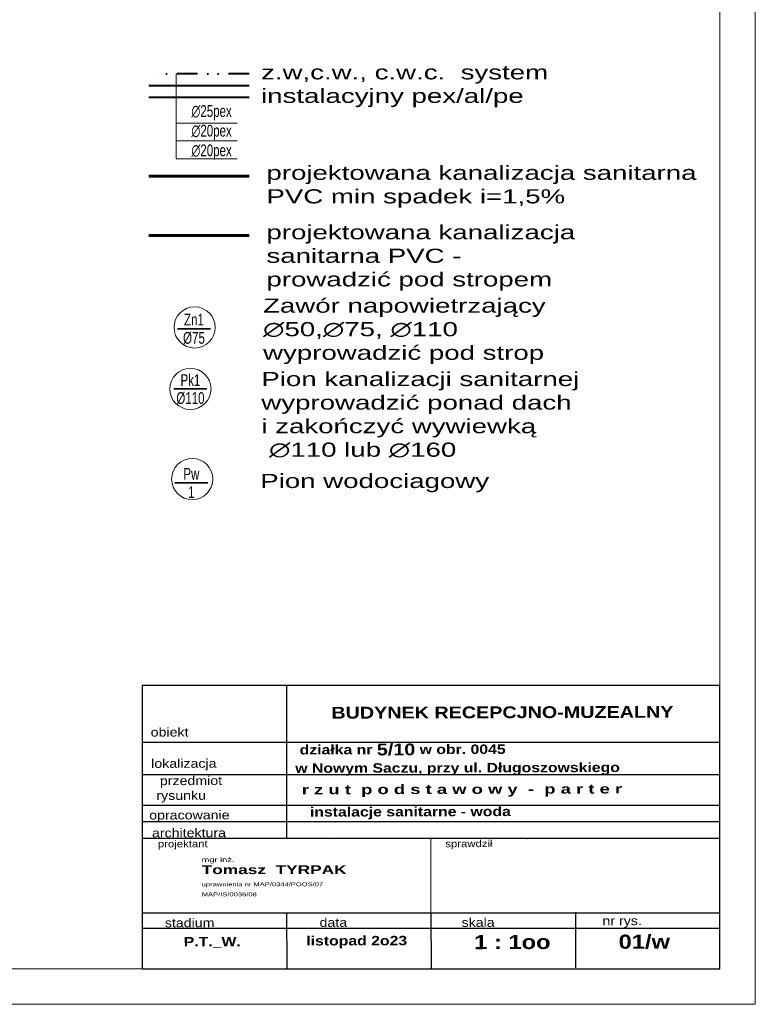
# Model space of a CAD drawing. Extents: x 4615668 to 9294084, y 16339 to 10688993.
# Tile 239 of 256: x 4726158 to 4727408, y 5338649 to 5340322. Entities that reach past the tile are written whole.
import ezdxf
from ezdxf.enums import TextEntityAlignment as Align

# ---------------------------------------------------------------- set-up
doc = ezdxf.new("R2010")
doc.units = 0
doc.header["$MEASUREMENT"] = 0
for name, pattern in [('DASHDOT', [25.4, 12.7, -6.35, 0, -6.35]), ('DASHED', [19.05, 12.7, -6.35]), ('DIVIDE', [1.25, 0.5, -0.25, 0, -0.25, 0, -0.25])]:
    doc.linetypes.add(name, pattern=pattern)
for name, color, linetype, lineweight in [('++ wod-kan_Opisy Kan', 221, 'Continuous', 5), ('_InstKAN_Pion1', 41, 'Continuous', 35), ('_T_w-k_Tr_cwc', 31, 'DIVIDE', 40), ('_T_w-k_Tr_cwu', 20, 'DASHDOT', 40), ('_T_w-k_Tr_ks', 34, 'Continuous', 60), ('_T_w-k_Tr_zw', 150, 'Continuous', 40), ('hatch', 253, 'Continuous', 0), ('IS_KS_piony_oznaczenia', 35, 'Continuous', 18)]:
    doc.layers.add(name, color=color, linetype=linetype, lineweight=lineweight)
for name, color, linetype in [('1', 7, 'Continuous'), ('_', 7, 'Continuous'), ('OPIS', 7, 'Continuous')]:
    doc.layers.add(name, color=color, linetype=linetype)
doc.styles.add('_a1', font='arial.ttf', dxfattribs={"height": 120})
doc.styles.add('ARIAL', font='arial.ttf', dxfattribs={"height": 10})
doc.styles.add('ARIAL_WYM50', font='arial.ttf', dxfattribs={"height": 15})
doc.styles.add('courier', font='stylu.ttf')
doc.styles.add('opis instalacje', font='arial.ttf', dxfattribs={"width": 0.7, "height": 12})

msp = doc.modelspace()

# ---------------------------------------------------------------- linework, layer by layer
at = {"layer": '++ wod-kan_Opisy Kan'}
for p, q in [((4726424.15, 5340085.8), (4726424.15, 5340229.69)), ((4726527.75, 5340146.17), (4726424.15, 5340146.17)), ((4726527.75, 5340115.98), (4726424.15, 5340115.98)), ((4726424.15, 5340085.8), (4726527.75, 5340085.8))]:
    msp.add_line(p, q, dxfattribs=at)
at = {"lineweight": 0, "ltscale": 40}
msp.add_line((4726856.7, 5338931.04), (4726856.7, 5338804.11), dxfattribs=at)
for p in [(4726693.24, 5338931.04), (4727020.17, 5338931.04)]:
    msp.add_point(p, dxfattribs=at)
at = {"layer": '_InstKAN_Pion1', "color": 0, "linetype": 'Continuous'}
for p, q in [((4726482.13, 5339796.99), (4726426.13, 5339796.99)), ((4726476.1, 5339694.76), (4726420.1, 5339694.76)), ((4726477.72, 5339535.02), (4726421.72, 5339535.02))]:
    msp.add_line(p, q, dxfattribs=at)
at = {"layer": '_T_w-k_Tr_cwc', "ltscale": 70}
msp.add_line((4726547.94, 5340229.69), (4726377.29, 5340229.69), dxfattribs=at)
at = {"layer": '_T_w-k_Tr_cwu', "ltscale": 70}
msp.add_line((4726547.94, 5340209.69), (4726377.29, 5340209.69), dxfattribs=at)
at = {"layer": '_T_w-k_Tr_ks'}
msp.add_line((4726547.94, 5340056.25), (4726377.29, 5340056.25), dxfattribs=at)
at = {"layer": '_T_w-k_Tr_ks', "linetype": 'DASHED', "ltscale": 100}
msp.add_line((4726547.94, 5339955.24), (4726377.29, 5339955.24), dxfattribs=at)
at = {"layer": '_T_w-k_Tr_zw'}
msp.add_line((4726547.94, 5340189.69), (4726377.29, 5340189.69), dxfattribs=at)
at = {"layer": 'hatch', "color": 252}
for points in [[(4723207.62, 5338649.39), (4727407.62, 5338649.39), (4727407.62, 5341597.39), (4723207.62, 5341597.39)], [(4723207.62, 5338649.39), (4727407.62, 5338649.39), (4727407.62, 5341597.39), (4723207.62, 5341597.39)], [(4723527.62, 5341537.39), (4727347.62, 5341537.39), (4727347.62, 5338709.39), (4723527.62, 5338709.39)]]:
    msp.add_lwpolyline(points, close=True, dxfattribs=at)
at = {"layer": 'IS_KS_piony_oznaczenia', "lineweight": 13, "ltscale": 20}
for centre in [(4726455.23, 5339799.19), (4726448.1, 5339694.76), (4726451.19, 5339541.63)]:
    msp.add_circle(centre, 35, dxfattribs=at)
at = {"layer": 'OPIS'}
for p, q in [((4726611.55, 5339191.11), (4726611.2, 5338931.04)), ((4727346.35, 5339094.21), (4726366.4, 5339094.21)), ((4727346.66, 5339094.21), (4726366.71, 5339094.21)), ((4727346.81, 5339038.96), (4726366.85, 5339038.96)), ((4727346.95, 5338987.3), (4726366.99, 5338987.3)), ((4727347.03, 5338959.22), (4726367.07, 5338959.22)), ((4727347.1, 5338931.04), (4726366.3, 5338931.04)), ((4727102.06, 5338806.1), (4727102.32, 5338711.37)), ((4727347.37, 5338804.11), (4726367.41, 5338804.11)), ((4726611.45, 5338804.78), (4726611.7, 5338710.05)), ((4726856.42, 5338804.11), (4726857.01, 5338710.71)), ((4727347.44, 5338778.28), (4726367.48, 5338778.28))]:
    msp.add_line(p, q, dxfattribs=at)
msp.add_lwpolyline([(4726366.4, 5338709.39), (4727347.62, 5338709.39), (4727347.42, 5339191.11), (4726366.2, 5339191.11)], close=True, dxfattribs=at)

# ---------------------------------------------------------------- texts
at = {"layer": '1', "insert": (4727061.1, 5339065.86), "char_height": 16, "width": 884.7743, "attachment_point": 5, "rotation": 0.15445, "style": 'ARIAL_WYM50'}
msp.add_mtext('\\A1;\\pxql;{\\W1.2;\\fArial|b1|i0|c238|p34;  działka nr \\H1.25x;5/10\\H0.8x; w obr. 0045\\P w Nowym Saczu, przy ul. Długoszowskiego }', dxfattribs=at)
at = {"layer": '_', "char_height": 24, "width": 738.9983, "attachment_point": 1, "style": '_a1'}
for s, insert in [('{\\W1.4;z.w,c.w., c.w.c.  system instalacyjny pex/al/pe}', (4726568.08, 5340244.56)), ('{\\W1.4;projektowana kanalizacja sanitarna PVC min spadek i=1,5%}', (4726577.23, 5340073.91)), ('{\\W1.4;projektowana kanalizacja \\Psanitarna PVC - \\Pprowadzić pod stropem}', (4726577.23, 5339972.9)), ('{\\W1.4;Zawór napowietrzający \\P∅50,∅75, ∅110\\Pwyprowadzić pod strop}', (4726571.5, 5339848.23)), ('{\\W1.4;Pion kanalizacji sanitarnej \\Pwyprowadzić ponad dach \\Pi zakończyć wywiewką\\P ∅110 lub ∅160}', (4726568.57, 5339723.57)), ('{\\W1.4;Pion wodociagowy}', (4726566.73, 5339550.42))]:
    msp.add_mtext(s, dxfattribs=dict(at, insert=insert))
at = {"layer": '_InstKAN_Pion1', "color": 0, "linetype": 'Continuous', "style": 'opis instalacje', "width": 0.7}
for s, p in [('Zn1', (4726454.13, 5339812.49)), ('%%C75', (4726454.13, 5339781.49)), ('Pk1', (4726448.1, 5339710.26)), ('%%C110', (4726448.1, 5339679.26)), ('Pw', (4726449.72, 5339550.52)), ('1', (4726449.72, 5339519.52))]:
    msp.add_text(s, height=20, dxfattribs=at).set_placement(p, align=Align.MIDDLE)
at = {"layer": '_InstKAN_Pion1', "linetype": 'Continuous', "insert": (4726518.28, 5340176.74), "char_height": 20, "width": 172.9112, "attachment_point": 3, "style": 'opis instalacje'}
msp.add_mtext('{\\C0;∅25pex\\P∅20pex\\P∅20pex}', dxfattribs=at)
at = {"layer": 'OPIS', "rotation": 0.15445}
for s, insert, char_height, width, attachment_point, style in [('{\\W1.2;\\fArial|b1|i0|c238|p34; BUDYNEK RECEPCJNO-MUZEALNY}', (4726973.37, 5339145.28), 20, 777.5836, 5, 'ARIAL_WYM50'), ('{\\fEuphemia|b0|i0|c0|p34;\\W1.2;obiekt}', (4726412.75, 5339111.64), 15, 711.007, 5, 'ARIAL_WYM50'), ('{\\fEuphemia|b0|i0|c0|p34;\\W1.2;lokalizacja}', (4726436.97, 5339056.39), 15, 711.007, 5, 'ARIAL_WYM50'), ('{\\fEuphemia|b0|i0|c0|p34;\\W1.2;     przedmiot\\Prysunku}', (4726432.4, 5339014.44), 15, 711.007, 5, 'ARIAL_WYM50'), ('{\\W1.4;\\fArial|b1|i0|c238|p34;\\C0; r z u t  p o d s t a w o w y  -  p a r t e r}', (4726628.53, 5339022.03), 16, 735.9235, 1, 'ARIAL'), ('{\\fEuphemia|b0|i0|c0|p34;\\W1.2;opracowanie}', (4726446.38, 5338968.66), 15, 711.007, 5, 'ARIAL_WYM50'), ('{\\W1.2;\\fArial|b1|i0|c238|p34;instalacje sanitarne - woda}', (4726821.74, 5338974.26), 16, 711.007, 5, 'ARIAL_WYM50'), ('{\\fEuphemia|b0|i0|c0|p34;\\W1.2;architektura}', (4726445.71, 5338940.48), 15, 711.007, 5, 'ARIAL_WYM50'), ('{\\W1.2;\\FEuphemia|c0;projektant}', (4726435.11, 5338920.26), 12, 711.007, 5, 'ARIAL_WYM50'), ('{\\W1.2;\\FEuphemia|c0;sprawdził}', (4726921.19, 5338920.53), 12, 711.007, 5, 'ARIAL_WYM50'), ('{\\fEuphemia|b0|i0|c0|p34;\\W1.2;stadium}', (4726446.79, 5338787.72), 15, 711.007, 5, 'ARIAL_WYM50'), ('{\\fEuphemia|b0|i0|c0|p34;\\W1.2;data}', (4726690.83, 5338788.38), 15, 711.007, 5, 'ARIAL_WYM50'), ('{\\fEuphemia|b0|i0|c0|p34;\\W1.2;skala}', (4726936.77, 5338788.38), 15, 711.007, 5, 'ARIAL_WYM50'), ('{\\fEuphemia|b0|i0|c0|p34;\\W1.2;nr rys.}', (4727181.44, 5338789.04), 15, 711.007, 5, 'ARIAL_WYM50'), ('{\\W1.2;\\fArial|b1|i0|c238|p34;P.T._W.}', (4726485.25, 5338754.44), 16, 711.007, 5, 'ARIAL_WYM50'), ('{\\W1.2;\\fArial|b1|i0|c238|p34;listopad 2o23}', (4726730.56, 5338755.1), 16, 711.007, 5, 'ARIAL_WYM50'), ('{\\fArial|b1|i0|c238|p34;\\W1.2;\\C0;1 : 1oo}', (4726930.11, 5338767.02), 24, 735.9235, 1, 'ARIAL'), ('{\\W1.2;\\fArial|b1|i0|c238|p34;\\C0;01/w}', (4727175.41, 5338767.68), 24, 735.9235, 1, 'ARIAL')]:
    msp.add_mtext(s, dxfattribs=dict(at, insert=insert, char_height=char_height, width=width, attachment_point=attachment_point, style=style))
at = {"layer": 'OPIS', "color": 7, "attachment_point": 1, "rotation": 360, "style": 'courier'}
for s, insert, char_height, width in [('{\\W1.4;\\fArial|b0|i0|c238|p34;\\H0.6097x;mgr inż. \\P\\fArial|b1|i0|c238|p34;\\H1.875x;Tomasz  TYRPAK}', (4726467.24, 5338898.95), 13.122, 541.7113), ('{\\W1.4;\\fArial|b0|i0|c238|p34;uprawnienia nr MAP/0344/POOS/07}', (4726467.38, 5338856.55), 6.561, 361.1409), ('{\\W1.4;\\fArial|b0|i0|c238|p34;MAP/IS/0036/08}', (4726467.38, 5338839.42), 6.561, 361.1409)]:
    msp.add_mtext(s, dxfattribs=dict(at, insert=insert, char_height=char_height, width=width))

doc.saveas('drawing.dxf')
